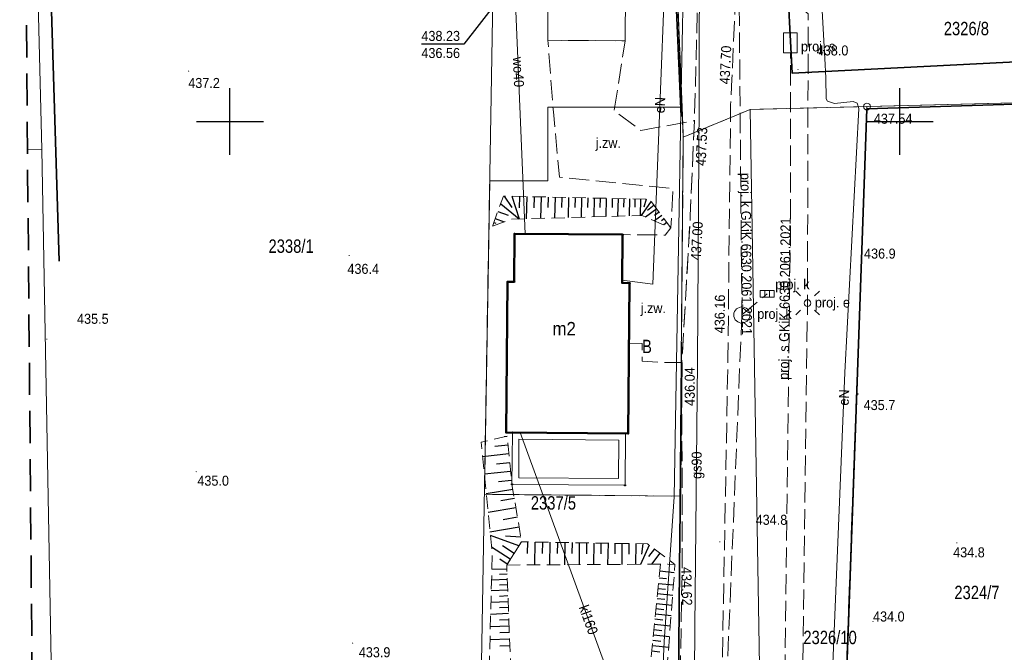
# Model space of a CAD drawing. Header units: metres. Extents: x 7417884 to 7418420, y 5565806 to 5566270.
# Tile 8 of 43: x 7417884 to 7417958, y 5566160 to 5566208. Entities that reach past the tile are written whole.
import ezdxf
from ezdxf.enums import TextEntityAlignment as Align

# ---------------------------------------------------------------- set-up
doc = ezdxf.new("R2010")
doc.units = ezdxf.units.M
for name, pattern in [('1.0_0.5', [1.5, 1, -0.5]), ('1.5_0.5', [2, 1.5, -0.5]), ('2', [0.9, 0.6, -0.3]), ('219-500', [0]), ('egkk-500', [0])]:
    doc.linetypes.add(name, pattern=pattern)
for name, color, linetype in [('000 Inne (niezydentyfikowane)', 7, 'Continuous'), ('202-punkt graniczny', 7, 'Continuous'), ('203-punkt graniczny', 7, 'Continuous'), ('210-oznaczenie konturu użytku gruntowego', 7, 'Continuous'), ('211-numer działki ewidencyjnej', 7, 'Continuous'), ('217-kontur klasyfikacyjny', 7, 'Continuous'), ('218-kontur użytku gruntowego', 7, 'Continuous'), ('219-działka ewidencyjna', 7, 'Continuous'), ('312-budynek ewidencyjny', 7, 'Continuous'), ('312-oznaczenie budynku ewidencyjnego-Atr117', 7, 'Continuous'), ('inna budowla', 7, 'Continuous'), ('jezdnia', 7, 'Continuous'), ('jezdnia-Atr17', 7, 'Continuous'), ('komora podziemna - ob. projektowany', 7, 'Continuous'), ('komora podziemna - ob. projektowany-Atr17', 7, 'Continuous'), ('kratka ściekowa - ob. projektowany', 7, 'Continuous'), ('kratka ściekowa - ob. projektowany-Atr17', 7, 'Continuous'), ('latarnia - ob. projektowany', 7, 'Continuous'), ('latarnia - ob. projektowany-Atr17', 7, 'Continuous'), ('ogrodzenie trwałe', 7, 'Continuous'), ('pikieta naturalna', 7, 'Continuous'), ('pikieta naturalna-Atr2', 7, 'Continuous'), ('pikieta sztuczna', 7, 'Continuous'), ('pikieta sztuczna-Atr2', 7, 'Continuous'), ('przewód elektroenergetyczny podziemny', 7, 'Continuous'), ('przewód elektroenergetyczny podziemny - ob. projektowany', 7, 'Continuous'), ('przewód elektroenergetyczny podziemny-Atr1', 7, 'Continuous'), ('przewód gazowy', 7, 'Continuous'), ('przewód gazowy-Atr1', 7, 'Continuous'), ('przewód kanalizacyjny', 7, 'Continuous'), ('przewód kanalizacyjny - ob. projektowany', 7, 'Continuous'), ('przewód kanalizacyjny - ob. projektowany-Atr1', 7, 'Continuous'), ('przewód kanalizacyjny-Atr1', 7, 'Continuous'), ('przewód specjalny - ob. projektowany', 7, 'Continuous'), ('przewód specjalny - ob. projektowany-Atr1', 7, 'Continuous'), ('przewód wodociągowy', 7, 'Continuous'), ('przewód wodociągowy-Atr1', 7, 'Continuous'), ('Punkt budynku', 7, 'Continuous'), ('rzędna-Atr2', 7, 'Continuous'), ('rzędna-Atr3', 7, 'Continuous'), ('skarpa nieumocniona', 7, 'Continuous'), ('taras', 7, 'Continuous'), ('Zakres', 7, 'Continuous')]:
    doc.layers.add(name, color=color, linetype=linetype)
doc.styles.get("Standard").update_dxf_attribs({"font": 'arial.ttf'})
doc.linetypes.add('902-500', pattern='A,3.75,0,[1,ksztalty.shx,S=0.5,R=0,X=0,Y=0],3.75', length=7.5)

# ---------------------------------------------------------------- blocks, each defined once
blk = doc.blocks.new('PUNKTBUD')
at = {"color": 0}
blk.add_circle((0, 0), 0.045, dxfattribs=at)
blk = doc.blocks.new('203')
at = {"linetype": 'Continuous', "lineweight": 0}
h = blk.add_hatch(color=0, dxfattribs=at)
edge = h.paths.add_edge_path()
edge.add_arc((0, 0), 0.045, 0, 360)
blk = doc.blocks.new('202')
at = {"color": 0, "linetype": 'Continuous', "lineweight": 0}
blk.add_circle((0, 0), 0.25, dxfattribs=at)
blk = doc.blocks.new('PW01')
at = {"linetype": 'Continuous', "lineweight": 13}
h = blk.add_hatch(color=0, dxfattribs=at)
edge = h.paths.add_edge_path()
edge.add_arc((0, 0), 0.045, 0, 360)
blk = doc.blocks.new('SM01')
at = {"color": 0, "linetype": 'Continuous', "lineweight": 13}
for p, q in [((-0.53, 0.531), (-0.883, 0.884)), ((0.531, 0.531), (0.884, 0.884)), ((-0.53, -0.53), (-0.883, -0.883)), ((0.531, -0.53), (0.884, -0.883))]:
    blk.add_line(p, q, dxfattribs=at)
blk.add_circle((0, 0), 0.25, dxfattribs=at)
blk = doc.blocks.new('US05')
at = {"color": 0, "linetype": 'Continuous', "lineweight": 13}
for p, q in [((-0.525, -0.25), (-0.525, 0.25)), ((-0.525, 0.25), (-0.175, 0.25)), ((-0.175, -0.25), (-0.175, 0.25)), ((-0.175, 0.25), (0.175, 0.25)), ((0.175, -0.25), (0.175, 0.25)), ((0.175, 0.25), (0.525, 0.25)), ((0.525, -0.25), (0.525, 0.25)), ((-0.525, -0.25), (-0.175, -0.25)), ((-0.175, -0.25), (0.175, -0.25)), ((0.175, -0.25), (0.525, -0.25))]:
    blk.add_line(p, q, dxfattribs=at)

msp = doc.modelspace()

# ---------------------------------------------------------------- linework, layer by layer
at = {"color": 0}
for p, q in [((7417900, 5566197.5), (7417900, 5566202.5)), ((7417950, 5566197.5), (7417950, 5566202.5)), ((7417897.5, 5566200), (7417902.5, 5566200)), ((7417947.5, 5566200), (7417952.5, 5566200))]:
    msp.add_line(p, q, dxfattribs=at)
at = {"layer": '000 Inne (niezydentyfikowane)', "color": 7, "linetype": 'Continuous', "lineweight": 25, "flags": 128}
for points in [[(7417920.21, 5566193.85), (7417921.59, 5566192.72)], [(7417920.46, 5566194.43), (7417921.03, 5566193.57)], [(7417921.05, 5566194.42), (7417921.59, 5566192.72)], [(7417921.61, 5566194.4), (7417921.6, 5566193.56)], [(7417922.16, 5566194.39), (7417922.12, 5566192.73)], [(7417922.7, 5566194.38), (7417922.68, 5566193.56)], [(7417923.23, 5566194.37), (7417923.19, 5566192.76)], [(7417923.75, 5566194.36), (7417923.74, 5566193.57)], [(7417924.27, 5566194.35), (7417924.23, 5566192.79)], [(7417924.77, 5566194.33), (7417924.76, 5566193.57)], [(7417925.27, 5566194.32), (7417925.24, 5566192.82)], [(7417925.76, 5566194.31), (7417925.74, 5566193.57)], [(7417926.24, 5566194.3), (7417926.21, 5566192.85)], [(7417926.71, 5566194.29), (7417926.7, 5566193.58)], [(7417927.18, 5566194.28), (7417927.15, 5566192.88)], [(7417927.64, 5566194.27), (7417927.62, 5566193.58)], [(7417928.09, 5566194.26), (7417928.06, 5566192.9)], [(7417928.53, 5566194.25), (7417928.52, 5566193.58)], [(7417928.97, 5566194.24), (7417928.94, 5566192.93)], [(7417929.39, 5566194.23), (7417929.38, 5566193.59)], [(7417929.82, 5566194.22), (7417929.79, 5566192.95)], [(7417930.23, 5566194.21), (7417930.22, 5566193.59)], [(7417930.64, 5566194.21), (7417930.62, 5566192.98)], [(7417931.43, 5566194.06), (7417930.7, 5566192.98)], [(7417931.07, 5566194.2), (7417930.89, 5566193.59)], [(7417920, 5566193.28), (7417920.76, 5566193)], [(7417931.86, 5566193.48), (7417931.02, 5566192.86)], [(7417931.66, 5566193.75), (7417931.18, 5566193.36)], [(7417932.03, 5566193.24), (7417931.69, 5566192.98)], [(7417919.7, 5566192.45), (7417919.85, 5566192.4)], [(7417919.81, 5566192.75), (7417920.46, 5566192.51)], [(7417932.23, 5566192.98), (7417931.68, 5566192.58)], [(7417932.42, 5566192.72), (7417932.22, 5566192.58)], [(7417932.61, 5566192.46), (7417932.38, 5566192.29)], [(7417920.69, 5566176.48), (7417920.47, 5566176.46)], [(7417920.76, 5566175.82), (7417919.78, 5566175.73)], [(7417920.82, 5566175.17), (7417918.86, 5566174.97)], [(7417920.89, 5566174.51), (7417919.91, 5566174.41)], [(7417920.95, 5566173.86), (7417918.99, 5566173.66)], [(7417921.02, 5566173.2), (7417920.04, 5566173.1)], [(7417921.11, 5566172.53), (7417919.13, 5566172.19)], [(7417921.23, 5566171.85), (7417920.21, 5566171.68)], [(7417921.34, 5566171.15), (7417919.27, 5566170.8)], [(7417921.46, 5566170.44), (7417920.4, 5566170.26)], [(7417921.59, 5566169.71), (7417919.41, 5566169.34)], [(7417921.57, 5566168.3), (7417919.44, 5566169.09)], [(7417921.71, 5566168.97), (7417920.57, 5566169.03)], [(7417920.93, 5566167.31), (7417919.53, 5566168.21)], [(7417921.22, 5566167.75), (7417920.34, 5566168.31)], [(7417922.2, 5566168.6), (7417922.19, 5566167.75)], [(7417922.77, 5566168.59), (7417922.74, 5566166.89)], [(7417923.33, 5566168.59), (7417923.31, 5566167.74)], [(7417923.89, 5566168.58), (7417923.86, 5566166.9)], [(7417924.44, 5566168.57), (7417924.43, 5566167.73)], [(7417924.99, 5566168.56), (7417924.97, 5566166.9)], [(7417925.54, 5566168.55), (7417925.53, 5566167.73)], [(7417926.08, 5566168.54), (7417926.06, 5566166.91)], [(7417926.62, 5566168.53), (7417926.61, 5566167.72)], [(7417927.16, 5566168.52), (7417927.13, 5566166.91)], [(7417927.69, 5566168.52), (7417927.68, 5566167.72)], [(7417928.22, 5566168.51), (7417928.19, 5566166.92)], [(7417928.74, 5566168.5), (7417928.73, 5566167.71)], [(7417929.26, 5566168.49), (7417929.24, 5566166.92)], [(7417929.78, 5566168.48), (7417929.77, 5566167.7)], [(7417930.29, 5566168.47), (7417930.27, 5566166.93)], [(7417931.29, 5566168.37), (7417930.65, 5566166.93)], [(7417930.81, 5566168.47), (7417930.73, 5566167.7)], [(7417931.68, 5566168.08), (7417931.25, 5566167.51)], [(7417920.7, 5566166.95), (7417920.14, 5566167.31)], [(7417932.09, 5566167.77), (7417931.47, 5566166.94)], [(7417920.67, 5566166.58), (7417919.55, 5566166.54)], [(7417920.69, 5566166.2), (7417920.11, 5566166.18)], [(7417932.03, 5566165.92), (7417932.58, 5566165.87)], [(7417932.08, 5566166.44), (7417933.17, 5566166.33)], [(7417920.7, 5566165.8), (7417919.53, 5566165.76)], [(7417920.72, 5566165.4), (7417920.12, 5566165.38)], [(7417931.95, 5566165.13), (7417932.51, 5566165.08)], [(7417931.99, 5566165.51), (7417933.1, 5566165.4)], [(7417920.73, 5566164.99), (7417919.51, 5566164.94)], [(7417920.75, 5566164.57), (7417920.12, 5566164.54)], [(7417931.88, 5566164.38), (7417932.45, 5566164.32)], [(7417931.91, 5566164.76), (7417933.05, 5566164.64)], [(7417920.77, 5566164.14), (7417919.48, 5566164.09)], [(7417920.78, 5566163.7), (7417920.13, 5566163.67)], [(7417931.84, 5566164), (7417932.99, 5566163.89)], [(7417920.8, 5566163.25), (7417919.46, 5566163.19)], [(7417931.76, 5566163.23), (7417932.93, 5566163.12)], [(7417931.8, 5566163.62), (7417932.38, 5566163.56)], [(7417920.84, 5566162.32), (7417919.44, 5566162.26)], [(7417920.82, 5566162.79), (7417920.13, 5566162.76)], [(7417931.68, 5566162.45), (7417932.87, 5566162.34)], [(7417931.72, 5566162.85), (7417932.31, 5566162.79)], [(7417920.86, 5566161.83), (7417920.14, 5566161.81)], [(7417931.61, 5566161.66), (7417932.81, 5566161.55)], [(7417931.65, 5566162.06), (7417932.24, 5566162)], [(7417920.88, 5566161.34), (7417919.41, 5566161.29)], [(7417920.9, 5566160.84), (7417920.15, 5566160.81)], [(7417931.53, 5566160.86), (7417932.75, 5566160.74)], [(7417931.57, 5566161.26), (7417932.17, 5566161.2)], [(7417931.49, 5566160.46), (7417932.1, 5566160.4)]]:
    msp.add_lwpolyline(points, dxfattribs=at)
at = {"layer": '217-kontur klasyfikacyjny', "color": 92, "linetype": 'egkk-500', "lineweight": 18, "flags": 128}
for points in [[(7417933.75, 5566201.08), (7417933.16, 5566215.38)], [(7417947.55, 5566201.11), (7417945.19, 5566136.63)], [(7417961.65, 5566201.47), (7417947.55, 5566201.11)], [(7417923.72, 5566195.56), (7417923.72, 5566201.08)], [(7417923.72, 5566201.08), (7417933.75, 5566201.08)], [(7417918.99, 5566172.16), (7417919.39, 5566195.56)], [(7417919.39, 5566195.56), (7417923.72, 5566195.56)], [(7417933.6, 5566172.02), (7417918.99, 5566172.16)], [(7417933.36, 5566146.28), (7417933.6, 5566172.02)]]:
    msp.add_lwpolyline(points, dxfattribs=at)
at = {"layer": '218-kontur użytku gruntowego', "color": 3, "linetype": '1.0_0.5', "lineweight": 18, "ltscale": 2, "flags": 128}
for points in [[(7417933.16, 5566215.38), (7417933.75, 5566201.08)], [(7417933.75, 5566201.08), (7417933.16, 5566215.38)], [(7417938.82, 5566200.89), (7417947.55, 5566201.11)], [(7417947.55, 5566201.11), (7417938.82, 5566200.89)], [(7417947.55, 5566201.11), (7417945.19, 5566136.63)], [(7417945.19, 5566136.63), (7417947.55, 5566201.11)], [(7417947.55, 5566201.11), (7417961.65, 5566201.47)], [(7417961.65, 5566201.47), (7417947.55, 5566201.11)], [(7417933.75, 5566201.08), (7417923.72, 5566201.08)], [(7417923.72, 5566201.08), (7417923.72, 5566195.56)], [(7417923.72, 5566195.56), (7417923.72, 5566201.08)], [(7417923.72, 5566201.08), (7417933.75, 5566201.08)], [(7417933.84, 5566198.84), (7417933.75, 5566201.08)], [(7417933.75, 5566201.08), (7417933.84, 5566198.84)], [(7417933.84, 5566198.84), (7417938.82, 5566200.89)], [(7417938.82, 5566200.89), (7417933.84, 5566198.84)], [(7417933.78, 5566192.51), (7417933.84, 5566198.84)], [(7417933.84, 5566198.84), (7417933.78, 5566192.51)], [(7417919.39, 5566195.56), (7417918.99, 5566172.16)], [(7417918.99, 5566172.16), (7417919.39, 5566195.56)], [(7417923.72, 5566195.56), (7417919.39, 5566195.56)], [(7417919.39, 5566195.56), (7417923.72, 5566195.56)], [(7417933.6, 5566172.02), (7417933.78, 5566192.51)], [(7417933.78, 5566192.51), (7417933.6, 5566172.02)], [(7417918.99, 5566172.16), (7417933.6, 5566172.02)], [(7417933.6, 5566172.02), (7417918.99, 5566172.16)], [(7417933.6, 5566172.02), (7417933.36, 5566146.28)], [(7417933.36, 5566146.28), (7417933.6, 5566172.02)]]:
    msp.add_lwpolyline(points, dxfattribs=at)
at = {"layer": '219-działka ewidencyjna', "color": 7, "linetype": '219-500', "lineweight": 18, "flags": 128}
for points in [[(7417885.97, 5566197.92), (7417885.42, 5566219.88)], [(7417933.84, 5566198.84), (7417933.16, 5566215.38)], [(7417919.72, 5566215.06), (7417918.56, 5566146.42)], [(7417938.82, 5566200.89), (7417947.55, 5566201.11)], [(7417945.19, 5566136.63), (7417947.55, 5566201.11)], [(7417961.65, 5566201.47), (7417947.55, 5566201.11)], [(7417933.84, 5566198.84), (7417938.82, 5566200.89)], [(7417939.86, 5566140.06), (7417938.82, 5566200.89)], [(7417933.84, 5566198.84), (7417933.36, 5566146.28)], [(7417885.97, 5566197.92), (7417887.14, 5566133.71)]]:
    msp.add_lwpolyline(points, dxfattribs=at)
at = {"layer": '219-działka ewidencyjna', "color": 7, "linetype": '219-500', "lineweight": 18}
msp.add_lwpolyline([(7417885.97, 5566197.92), (7417884.891, 5566197.923)], dxfattribs=at)
at = {"layer": '312-budynek ewidencyjny', "color": 7, "linetype": 'Continuous', "lineweight": 50, "flags": 128}
for points in [[(7417921.22, 5566188.02), (7417921.25, 5566191.61)], [(7417921.25, 5566191.61), (7417929.31, 5566191.55)], [(7417929.31, 5566191.55), (7417929.28, 5566187.95)], [(7417920.63, 5566176.78), (7417920.73, 5566188.03)], [(7417920.73, 5566188.03), (7417921.22, 5566188.02)], [(7417929.28, 5566187.95), (7417929.83, 5566187.93)], [(7417929.83, 5566187.93), (7417929.72, 5566176.7)], [(7417929.72, 5566176.7), (7417920.63, 5566176.78)]]:
    msp.add_lwpolyline(points, dxfattribs=at)
at = {"layer": 'inna budowla', "color": 7, "linetype": 'Continuous', "lineweight": 18, "flags": 128}
msp.add_lwpolyline([(7417929.51, 5566206.03), (7417929.54, 5566213.27), (7417923.76, 5566213.29), (7417923.73, 5566206.06)], close=True, dxfattribs=at)
at = {"layer": 'jezdnia', "color": 7, "linetype": '1.5_0.5', "lineweight": 18, "flags": 128}
for points in [[(7418031.82, 5566104.75), (7418023.52, 5566107.01), (7418015.39, 5566109.54), (7418008.66, 5566111.88), (7418000.97, 5566114.35), (7417992.84, 5566116.79), (7417989.14, 5566117.91), (7417983.57, 5566119.74), (7417979.09, 5566121.18), (7417977.38, 5566122.29), (7417977.08, 5566123.65), (7417977.11, 5566124.45), (7417976.67, 5566127.72), (7417973.49, 5566127.79), (7417973.08, 5566124.5), (7417971.88, 5566123.75), (7417970.14, 5566123.74), (7417968.67, 5566123.97), (7417968.55, 5566125.54), (7417962.09, 5566127.5), (7417962.16, 5566125.97), (7417952.02, 5566129.41), (7417947.37, 5566131.38), (7417944.11, 5566133.28), (7417940.94, 5566136.57), (7417937.25, 5566146.15), (7417936.65, 5566153.82), (7417937.17, 5566182.38), (7417937.37, 5566201.25), (7417937.46, 5566203.15), (7417937.9, 5566212.37), (7417937.8, 5566218.49), (7417941.11, 5566219.86), (7417941.03, 5566222.13), (7417941, 5566222.98), (7417937.08, 5566223.49), (7417936.87, 5566225.59), (7417932.73, 5566225.63), (7417932.69, 5566225.36), (7417932.84, 5566221.11), (7417932.91, 5566219.54), (7417932.91, 5566219.38), (7417934.62, 5566218.28), (7417934.42, 5566214.77), (7417935.02, 5566213.05), (7417934.67, 5566200.06), (7417934.36, 5566192.92), (7417933.73, 5566181.99), (7417933.76, 5566167), (7417933.36, 5566144.91), (7417934.47, 5566144.74), (7417935.36, 5566139.31), (7417937.8, 5566135.23), (7417941.71, 5566130.56), (7417945.01, 5566128.01), (7417947.69, 5566127.12), (7417952.01, 5566125.78), (7417960.93, 5566123.11), (7417968.74, 5566120.91), (7417973.05, 5566119.46), (7417982.3, 5566116.53), (7417991.85, 5566113.87), (7417999.84, 5566111.25), (7418006.13, 5566108.97), (7418014.33, 5566106.16), (7418022.98, 5566103.54), (7418031.13, 5566101.12)], [(7417929.78, 5566183.44), (7417930.78, 5566183.43), (7417930.77, 5566182.09), (7417932.07, 5566182.02), (7417933.73, 5566181.99), (7417934.08, 5566188), (7417934.36, 5566192.92), (7417934.67, 5566200.06), (7417930.67, 5566199.33), (7417928.67, 5566200.8), (7417929.51, 5566206.03), (7417923.73, 5566206.06), (7417924.14, 5566200.71), (7417924.6, 5566195.84), (7417933.06, 5566195), (7417932.91, 5566192.06), (7417932.48, 5566191.52), (7417929.31, 5566191.55), (7417929.28, 5566187.95), (7417929.83, 5566187.93)]]:
    msp.add_lwpolyline(points, close=True, dxfattribs=at)
at = {"layer": 'komora podziemna - ob. projektowany', "color": 7, "linetype": 'Continuous', "lineweight": 18, "flags": 128}
msp.add_lwpolyline([(7417941.33, 5566206.63), (7417942.33, 5566206.63), (7417942.33, 5566205.13), (7417941.33, 5566205.13)], close=True, dxfattribs=at)
at = {"layer": 'komora podziemna - ob. projektowany', "color": 34, "linetype": 'Continuous', "lineweight": 18, "flags": 128}
msp.add_lwpolyline([(7417938.81, 5566185.54), (7417938.8, 5566185.42), (7417938.76, 5566185.3), (7417938.69, 5566185.19), (7417938.61, 5566185.1), (7417938.51, 5566185.03), (7417938.39, 5566184.98), (7417938.27, 5566184.95), (7417938.14, 5566184.95), (7417938.02, 5566184.98), (7417937.9, 5566185.03), (7417937.8, 5566185.11), (7417937.72, 5566185.2), (7417937.66, 5566185.31), (7417937.62, 5566185.43), (7417937.61, 5566185.56), (7417937.62, 5566185.68), (7417937.66, 5566185.8), (7417937.73, 5566185.91), (7417937.81, 5566186), (7417937.91, 5566186.07), (7417938.03, 5566186.12), (7417938.15, 5566186.15), (7417938.28, 5566186.15), (7417938.4, 5566186.12), (7417938.52, 5566186.07), (7417938.62, 5566185.99), (7417938.7, 5566185.9), (7417938.76, 5566185.79), (7417938.8, 5566185.67)], close=True, dxfattribs=at)
at = {"layer": 'ogrodzenie trwałe', "color": 7, "linetype": '902-500', "lineweight": 35}
msp.add_lwpolyline([(7417884.592, 5566264.468), (7417884.96, 5566253.75), (7417885.3, 5566244.7), (7417886.08, 5566225.4), (7417886.37, 5566218.85), (7417887.26, 5566189.57)], dxfattribs=at)
at = {"layer": 'ogrodzenie trwałe', "color": 7, "linetype": '902-500', "lineweight": 35, "flags": 128}
for points in [[(7417941.11, 5566219.86), (7417941.96, 5566203.61), (7417974.42, 5566205.26), (7417973.88, 5566218.07), (7417972.96, 5566237.62), (7417940.45, 5566235.44), (7417941, 5566222.98)], [(7417933.69, 5566200.36), (7417933.14, 5566212.86), (7417931.38, 5566215.4), (7417919.7, 5566215), (7417919.63, 5566209.79)], [(7417973.16, 5566155.28), (7417973.43, 5566183.72), (7417973.57, 5566201.71), (7417963.26, 5566201.44), (7417947.54, 5566200.95)], [(7417947.54, 5566200.95), (7417946.72, 5566177.77), (7417945.96, 5566157.1)], [(7417933.39, 5566145.93), (7417933.55, 5566166.69), (7417933.73, 5566181.99)]]:
    msp.add_lwpolyline(points, dxfattribs=at)
at = {"layer": 'przewód elektroenergetyczny podziemny', "color": 1, "linetype": 'Continuous', "lineweight": 18, "flags": 128}
for points in [[(7417944.94, 5566158.3), (7417945.9, 5566181.25), (7417946.93, 5566200.96), (7417946.82, 5566201.36), (7417946.52, 5566201.48), (7417945.12, 5566201.34), (7417944.6, 5566201.52), (7417944.5, 5566201.7), (7417944.48, 5566203.26), (7417944.4, 5566204.7), (7417943.88, 5566214.09), (7417943.64, 5566214.45), (7417942.77, 5566214.39), (7417939.7, 5566214.53), (7417933.66, 5566214.96), (7417932.55, 5566215.23)], [(7417929.28, 5566188.16), (7417931.57, 5566187.86), (7417932.52, 5566211.87)]]:
    msp.add_lwpolyline(points, dxfattribs=at)
at = {"layer": 'przewód elektroenergetyczny podziemny - ob. projektowany', "color": 1, "linetype": '1.5_0.5', "lineweight": 18, "flags": 128}
msp.add_lwpolyline([(7418361.24, 5566075.39), (7418360.69, 5566075.39), (7418308.31, 5566075.94), (7418287.44, 5566075.8), (7418255.52, 5566074.64), (7418202.8, 5566072.82), (7418164.99, 5566071.51), (7418149.55, 5566072.5), (7418137.95, 5566074.17), (7418126.54, 5566076.63), (7418097.71, 5566085.19), (7418047.1, 5566100.25), (7417996.53, 5566115.33), (7417962.68, 5566125.79), (7417951.74, 5566131.3), (7417946.52, 5566135.46), (7417943.65, 5566141.73), (7417942.61, 5566148.31), (7417943.11, 5566186.44), (7417943.16, 5566208.03), (7417941.95, 5566209.01), (7417941.31, 5566230.98), (7417943.4, 5566234.5)], dxfattribs=at)
at = {"layer": 'przewód gazowy', "color": 52, "linetype": 'Continuous', "lineweight": 18}
msp.add_lwpolyline([(7417934.54, 5566141.1), (7417934.7, 5566162.24), (7417934.91, 5566182.03), (7417935.03, 5566201.53), (7417935.05, 5566214.59), (7417934.83, 5566227.2), (7417933.06, 5566227.17), (7417932.68, 5566235.77), (7417932.36, 5566242.44), (7417938.5, 5566242.63), (7417944.84, 5566242.8), (7417944.77, 5566251.15), (7417944.448, 5566263.964)], dxfattribs=at)
at = {"layer": 'przewód kanalizacyjny', "color": 34, "linetype": 'Continuous', "lineweight": 18, "flags": 128}
msp.add_lwpolyline([(7417929.77, 5566154.55), (7417921.67, 5566176.77)], dxfattribs=at)
at = {"layer": 'przewód kanalizacyjny - ob. projektowany', "color": 34, "linetype": '1.5_0.5', "lineweight": 18, "flags": 128}
for points in [[(7417933.82, 5566248.31), (7417937.89, 5566223.2), (7417938.21, 5566185.55)], [(7417938.21, 5566185.55), (7417940.1, 5566187.13)], [(7417938.21, 5566185.55), (7417936.39, 5566141.2)]]:
    msp.add_lwpolyline(points, dxfattribs=at)
at = {"layer": 'przewód specjalny - ob. projektowany', "color": 7, "linetype": '1.5_0.5', "lineweight": 18, "flags": 128}
msp.add_lwpolyline([(7417945.32, 5566135.51), (7417942.22, 5566141.57), (7417941.29, 5566148.33), (7417941.84, 5566191.56), (7417941.83, 5566205.13)], dxfattribs=at)
at = {"layer": 'przewód wodociągowy', "color": 5, "linetype": 'Continuous', "lineweight": 18}
msp.add_lwpolyline([(7417885.369, 5566143.116), (7417900.08, 5566142.28), (7417920.58, 5566140.24), (7417925.43, 5566139.91), (7417931.47, 5566139.8), (7417932.4, 5566161.17), (7417933.16, 5566171.97), (7417933.69, 5566202.17), (7417933.91, 5566213.28)], dxfattribs=at)
at = {"layer": 'przewód wodociągowy', "color": 5, "linetype": 'Continuous', "lineweight": 18, "flags": 128}
msp.add_lwpolyline([(7417922.04, 5566191.62), (7417921.25, 5566210.65)], dxfattribs=at)
at = {"layer": 'rzędna-Atr2', "color": 7, "flags": 128}
msp.add_lwpolyline([(7417921.25, 5566210.65), (7417917.47, 5566205.78), (7417914.292, 5566205.78)], dxfattribs=at)
at = {"layer": 'skarpa nieumocniona', "color": 7, "linetype": '1.0_0.5', "lineweight": 18, "flags": 128}
for points in [[(7417919.6, 5566192.19), (7417920.97, 5566192.7), (7417930.74, 5566192.98), (7417932.91, 5566192.06), (7417931.33, 5566194.19), (7417920.42, 5566194.43)], [(7417919.6, 5566192.19), (7417920.97, 5566192.7), (7417930.74, 5566192.98), (7417932.91, 5566192.06), (7417931.33, 5566194.19), (7417920.42, 5566194.43)], [(7417920.69, 5566176.51), (7417918.75, 5566176.05), (7417919.58, 5566167.66), (7417919.25, 5566155.27), (7417919.31, 5566147.16), (7417920.49, 5566147.84), (7417920.52, 5566155.4), (7417921.07, 5566156.35), (7417920.66, 5566166.88), (7417921.77, 5566168.61), (7417921.05, 5566172.9)], [(7417920.69, 5566176.51), (7417918.75, 5566176.05), (7417919.58, 5566167.66), (7417919.25, 5566155.27), (7417919.31, 5566147.16), (7417920.49, 5566147.84), (7417920.52, 5566155.4), (7417921.07, 5566156.35), (7417920.66, 5566166.88), (7417921.77, 5566168.61), (7417921.05, 5566172.9)], [(7417920.66, 5566166.88), (7417932.13, 5566166.94), (7417933.22, 5566166.93), (7417931.17, 5566168.46), (7417921.77, 5566168.61)], [(7417920.66, 5566166.88), (7417932.13, 5566166.94), (7417933.22, 5566166.93), (7417931.17, 5566168.46), (7417921.77, 5566168.61)], [(7417921.07, 5566156.35), (7417920.52, 5566155.4), (7417931.48, 5566155.1), (7417932.35, 5566155.55), (7417933.22, 5566166.93), (7417932.13, 5566166.94), (7417931.08, 5566156.36)], [(7417921.07, 5566156.35), (7417920.52, 5566155.4), (7417931.48, 5566155.1), (7417932.35, 5566155.55), (7417933.22, 5566166.93), (7417932.13, 5566166.94), (7417931.08, 5566156.36)]]:
    msp.add_lwpolyline(points, close=True, dxfattribs=at)
at = {"layer": 'taras', "color": 0, "lineweight": 18}
for p, q in [((7417921.05, 5566172.9), (7417921.08, 5566176.78)), ((7417921.08, 5566176.78), (7417929.52, 5566176.7)), ((7417921.554, 5566173.396), (7417921.576, 5566176.275)), ((7417921.576, 5566176.275), (7417929.016, 5566176.205)), ((7417929.016, 5566176.205), (7417928.994, 5566173.334)), ((7417929.52, 5566176.7), (7417929.49, 5566172.83)), ((7417928.994, 5566173.334), (7417921.554, 5566173.396)), ((7417929.49, 5566172.83), (7417921.05, 5566172.9))]:
    msp.add_line(p, q, dxfattribs=at)
at = {"layer": 'Zakres', "color": 5, "linetype": '2', "lineweight": 35, "ltscale": 4, "flags": 128}
msp.add_lwpolyline([(7417885.72, 5566102.9), (7418148.19, 5566033.76), (7418303.95, 5566019.62), (7418308.97, 5565858.6), (7418310.47, 5565827.917), (7418402.779, 5565828.688), (7418418.97, 5565829.266), (7418398.66, 5566106.08), (7418342.22, 5566106.08), (7418321.76, 5566106.08), (7418301.3, 5566104.66), (7418135.84, 5566120.54), (7418007.43, 5566263.06), (7417967.57, 5566263.77), (7417884.31, 5566264.47)], close=True, dxfattribs=at)

# ---------------------------------------------------------------- block references
at = {"layer": '202-punkt graniczny', "color": 7, "linetype": 'Continuous', "lineweight": 18}
msp.add_blockref('202', (7417947.55, 5566201.11), dxfattribs=at)
at = {"layer": '203-punkt graniczny', "color": 7, "linetype": 'Continuous', "lineweight": 18}
for p in [(7417938.82, 5566200.89), (7417933.84, 5566198.84), (7417885.97, 5566197.92)]:
    msp.add_blockref('203', p, dxfattribs=at)
at = {"layer": 'kratka ściekowa - ob. projektowany', "color": 34, "linetype": 'Continuous', "lineweight": 18}
msp.add_blockref('US05', (7417940.1, 5566187.13), dxfattribs=at)
at = {"layer": 'latarnia - ob. projektowany', "color": 7, "linetype": 'Continuous', "lineweight": 18}
msp.add_blockref('SM01', (7417943.11, 5566186.44), dxfattribs=at)
at = {"layer": 'pikieta naturalna', "color": 7, "linetype": 'Continuous', "lineweight": 13}
for p in [(7417896.92, 5566203.76), (7417942.4, 5566203.88), (7417947.18, 5566191.42), (7417908.9, 5566189.99), (7417886.33, 5566183.75), (7417946.88, 5566179.65), (7417897.48, 5566173.85), (7417936.57, 5566168.61), (7417954.26, 5566168.53), (7417948, 5566162.66), (7417909.16, 5566161.05)]:
    msp.add_blockref('PW01', p, dxfattribs=at)
at = {"layer": 'pikieta sztuczna', "color": 7, "linetype": 'Continuous', "lineweight": 13}
for p in [(7417937.37, 5566201.25), (7417947.54, 5566200.95), (7417934.67, 5566200.06), (7417934.36, 5566192.92), (7417933.73, 5566181.99), (7417937.17, 5566182.38), (7417933.76, 5566167)]:
    msp.add_blockref('PW01', p, dxfattribs=at)
at = {"layer": 'Punkt budynku', "color": 5, "linetype": 'Continuous', "lineweight": 18}
for p in [(7417921.25, 5566191.61), (7417929.31, 5566191.55), (7417920.73, 5566188.03), (7417921.22, 5566188.02), (7417929.28, 5566187.95), (7417929.83, 5566187.93), (7417920.63, 5566176.78), (7417921.08, 5566176.78), (7417929.52, 5566176.7), (7417929.72, 5566176.7), (7417921.05, 5566172.9), (7417929.49, 5566172.83)]:
    msp.add_blockref('PUNKTBUD', p, dxfattribs=at)

# ---------------------------------------------------------------- texts
at = {"layer": '210-oznaczenie konturu użytku gruntowego', "color": 3, "linetype": 'Continuous', "lineweight": 18, "width": 0.79}
msp.add_text('B', height=1, dxfattribs=at).set_placement((7417930.76, 5566182.7))
at = {"layer": '211-numer działki ewidencyjnej', "color": 7, "linetype": 'Continuous', "lineweight": 18, "width": 0.79}
for s, p in [('2326/8', (7417953.28, 5566207.44)), ('2338/1', (7417902.88, 5566191.19)), ('2337/5', (7417922.46, 5566172.02)), ('2324/7', (7417954.07, 5566165.33)), ('2326/10', (7417942.8, 5566161.97))]:
    msp.add_text(s, height=1, dxfattribs=at).set_placement(p, align=Align.TOP_LEFT)
at = {"layer": '312-oznaczenie budynku ewidencyjnego-Atr117', "color": 7, "width": 0.9}
msp.add_text('m2', height=1, dxfattribs=at).set_placement((7417924.95, 5566184.53), align=Align.MIDDLE_CENTER)
at = {"layer": 'jezdnia-Atr17', "color": 7, "width": 0.9}
for p in [(7417927.3, 5566198.03), (7417930.66, 5566185.69)]:
    msp.add_text('j.zw.', height=0.75, dxfattribs=at).set_placement(p)
at = {"layer": 'komora podziemna - ob. projektowany-Atr17', "color": 7, "width": 0.9}
for s, p in [('proj. s', (7417942.62, 5566205.23)), ('proj. k', (7417939.36, 5566185.26))]:
    msp.add_text(s, height=0.75, dxfattribs=at).set_placement(p)
at = {"layer": 'kratka ściekowa - ob. projektowany-Atr17', "color": 34, "width": 0.9}
msp.add_text('proj. k', height=0.75, dxfattribs=at).set_placement((7417940.7, 5566187.47))
at = {"layer": 'latarnia - ob. projektowany-Atr17', "color": 7, "width": 0.9}
msp.add_text('proj. e', height=0.75, dxfattribs=at).set_placement((7417943.66, 5566186.11))
at = {"layer": 'pikieta naturalna-Atr2', "color": 7, "width": 0.9}
for s, p in [('438.0', (7417943.8, 5566204.93)), ('437.2', (7417896.89, 5566202.5)), ('436.9', (7417947.33, 5566189.76)), ('436.4', (7417908.77, 5566188.62)), ('435.5', (7417888.59, 5566184.89)), ('435.7', (7417947.3, 5566178.45)), ('435.0', (7417897.57, 5566172.8)), ('434.8', (7417939.24, 5566169.88)), ('434.8', (7417953.98, 5566167.45)), ('434.0', (7417948, 5566162.66)), ('433.9', (7417909.62, 5566159.99))]:
    msp.add_text(s, height=0.75, dxfattribs=at).set_placement(p)
at = {"layer": 'pikieta sztuczna-Atr2', "color": 7, "width": 0.9}
for s, rotation, p in [('437.70', 87.288, (7417936.54, 5566202.8)), ('437.53', 87.514, (7417934.76, 5566196.7)), ('437.00', 86.701, (7417934.39, 5566189.67)), ('436.16', 89.392, (7417936.17, 5566184.19)), ('436.04', 90.114, (7417933.95, 5566178.76)), ('434.62', 271.344, (7417934.44, 5566166.74))]:
    msp.add_text(s, height=0.75, rotation=rotation, dxfattribs=at).set_placement(p, align=Align.TOP_LEFT)
msp.add_text('437.54', height=0.75, dxfattribs=at).set_placement((7417948.06, 5566199.83))
at = {"layer": 'przewód elektroenergetyczny podziemny-Atr1', "color": 1, "width": 0.9}
for rotation, p in [(87.734, (7417932.07, 5566200.62)), (87.605, (7417945.8, 5566178.79))]:
    msp.add_text('eN', height=0.75, rotation=rotation, dxfattribs=at).set_placement(p, align=Align.MIDDLE_LEFT)
at = {"layer": 'przewód gazowy-Atr1', "color": 40, "width": 0.9}
msp.add_text('gs90', height=0.75, rotation=89.392, dxfattribs=at).set_placement((7417934.82, 5566173.31), align=Align.MIDDLE_LEFT)
at = {"layer": 'przewód kanalizacyjny - ob. projektowany-Atr1', "color": 34, "width": 0.9}
msp.add_text('proj. k GKiK.6630.2061.2021', height=0.75, rotation=270.487, dxfattribs=at).set_placement((7417938.12, 5566196.16))
at = {"layer": 'przewód kanalizacyjny-Atr1', "color": 34, "width": 0.9}
msp.add_text('kl160', height=0.75, rotation=290.028, dxfattribs=at).set_placement((7417926.38, 5566163.85), align=Align.MIDDLE_LEFT)
at = {"layer": 'przewód specjalny - ob. projektowany-Atr1', "color": 7, "width": 0.9}
msp.add_text('proj. s GKiK.6630.2061.2021', height=0.75, rotation=89.271, dxfattribs=at).set_placement((7417941.7, 5566180.71))
at = {"layer": 'przewód wodociągowy-Atr1', "color": 5, "width": 0.9}
msp.add_text('wo40', height=0.75, rotation=272.377, dxfattribs=at).set_placement((7417921.49, 5566204.82), align=Align.MIDDLE_LEFT)
at = {"layer": 'rzędna-Atr2', "color": 5, "width": 0.9}
msp.add_text('438.23', height=0.75, dxfattribs=at).set_placement((7417914.292, 5566205.788), align=Align.BOTTOM_LEFT)
at = {"layer": 'rzędna-Atr3', "color": 5, "width": 0.9}
msp.add_text('436.56', height=0.75, dxfattribs=at).set_placement((7417914.292, 5566204.513), align=Align.BOTTOM_LEFT)

doc.saveas('drawing.dxf')
